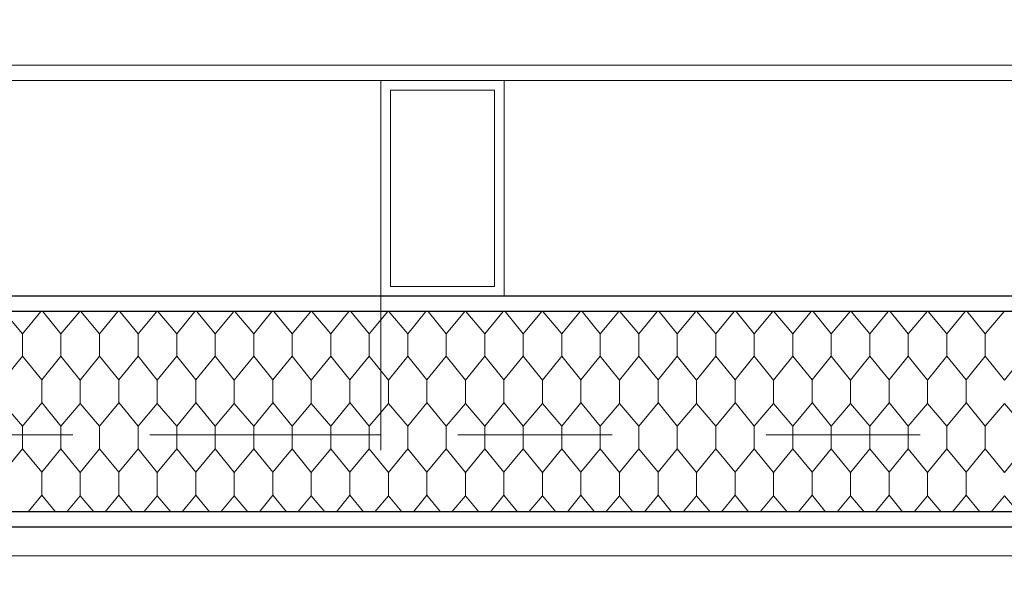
# Model space of a CAD drawing. Header units: metres. Extents: x 1306 to 1412, y -79 to 41.
# Tile 102 of 256: x 1349.986 to 1350.625, y -30.31 to -29.939. Entities that reach past the tile are written whole.
import ezdxf

# ---------------------------------------------------------------- set-up
doc = ezdxf.new("R2010")
doc.units = ezdxf.units.M
doc.header["$PDMODE"] = 65
doc.linetypes.add('AUSGEZOGEN', pattern=[0])
doc.linetypes.add('VERDECKT2_S2', pattern=[0.15, 0.1, -0.05])
doc.layers.add('XR$2$_40732', color=7, linetype='Continuous')
for name, color, linetype, lineweight in [('XR$2$Fenster', 3, 'AUSGEZOGEN', 18), ('XR$2$Wand Mauerwerk nt', 7, 'AUSGEZOGEN', 25), ('XR$3$Maßlinie 1_50', 7, 'AUSGEZOGEN', 25), ('XR$5$Muster', 4, 'AUSGEZOGEN', 13)]:
    doc.layers.add(name, color=color, linetype=linetype, lineweight=lineweight)
doc.styles.add('ARIAL', font='arial.ttf')
doc.dimstyles.new('DIMSTYLE_11', dxfattribs={"dimtxt": 0.15, "dimasz": 0.03, "dimexe": 0, "dimexo": 0, "dimgap": 0.075, "dimtad": 2, "dimrnd": 0.005, "dimzin": 4, "dimdsep": 46, "dimtxsty": 'ARIAL', "dimblk1": 'ALL_ML_STRICH', "dimblk2": 'ALL_ML_STRICH', "dimsah": 1, "dimcen": 0, "dimclrd": 3, "dimclre": 3, "dimclrt": 3, "dimadec": 0, "dimazin": 0, "dimtfac": 1, "dimtdec": 0, "dimtix": 1, "dimtmove": 2, "dimatfit": 3, "dimfxl": 0, "dimtzin": 0, "dimlwd": 0, "dimlwe": 25, "dimarcsym": 0})
doc.dimstyles.new('DIMSTYLE_12', dxfattribs={"dimtxt": 0.15, "dimasz": 0.03, "dimexe": 0, "dimexo": 0, "dimgap": 0.075, "dimtad": 2, "dimdec": 3, "dimrnd": 0.005, "dimzin": 4, "dimdsep": 46, "dimtxsty": 'ARIAL', "dimblk1": 'ALL_ML_STRICH', "dimblk2": 'ALL_ML_STRICH', "dimsah": 1, "dimcen": 0, "dimclrd": 3, "dimclre": 3, "dimclrt": 3, "dimadec": 0, "dimazin": 0, "dimtfac": 1, "dimtdec": 0, "dimtix": 1, "dimtmove": 2, "dimatfit": 3, "dimfxl": 0, "dimtzin": 0, "dimlwd": 0, "dimlwe": 25, "dimarcsym": 0})
doc.dimstyles.new('DIMSTYLE_24', dxfattribs={"dimtxt": 0.225, "dimasz": 0.15, "dimexe": 0, "dimexo": 0, "dimgap": 0.1125, "dimtad": 2, "dimrnd": 0.005, "dimzin": 4, "dimdsep": 46, "dimtxsty": 'ARIAL', "dimblk1": 'ALL_ML_STRICH', "dimblk2": 'ALL_ML_STRICH', "dimsah": 1, "dimcen": 0, "dimclrd": 3, "dimclre": 3, "dimclrt": 3, "dimadec": 0, "dimazin": 0, "dimtfac": 1, "dimtdec": 0, "dimtix": 1, "dimtmove": 2, "dimatfit": 3, "dimfxl": 0, "dimtzin": 0, "dimlwd": 0, "dimlwe": 25, "dimarcsym": 0})
doc.dimstyles.new('DIMSTYLE_9', dxfattribs={"dimtxt": 0.15, "dimasz": 0.03, "dimexe": 0, "dimexo": 0, "dimgap": 0.075, "dimtad": 2, "dimdec": 1, "dimlfac": 100, "dimrnd": 0.5, "dimzin": 4, "dimdsep": 46, "dimtxsty": 'ARIAL', "dimblk1": 'ALL_ML_STRICH', "dimblk2": 'ALL_ML_STRICH', "dimsah": 1, "dimcen": 0, "dimclrd": 3, "dimclre": 3, "dimclrt": 3, "dimadec": 0, "dimazin": 0, "dimtfac": 1, "dimtdec": 0, "dimtix": 1, "dimtmove": 2, "dimatfit": 3, "dimfxl": 0, "dimtvp": 1.2, "dimtzin": 0, "dimlwd": 0, "dimlwe": 25, "dimarcsym": 0})

# ---------------------------------------------------------------- blocks, each defined once
blk = doc.blocks.new('COMPLEXOBJECT_173')
at = {"layer": 'XR$2$_40732', "color": 3, "linetype": 'AUSGEZOGEN', "lineweight": 13, "transparency": 33554687}
for points in [[(1350.22015, -30.11825), (1350.30015, -30.11825), (1350.30015, -29.97825), (1350.22015, -29.97825), (1350.22015, -30.11825)], [(1350.22645, -30.11195), (1350.29385, -30.11195), (1350.29385, -29.98455), (1350.22645, -29.98455), (1350.22645, -30.11195)]]:
    blk.add_lwpolyline(points, close=True, dxfattribs=at)
blk = doc.blocks.new('ALL_ML_STRICH')
at = {"color": 0, "linetype": 'ByBlock', "lineweight": -2}
for p, q in [((0, -0.5), (0, 0.5)), ((-0.3, -0.3), (0.3, 0.3)), ((-1, 0), (0.5, 0))]:
    blk.add_line(p, q, dxfattribs=at)
blk = doc.blocks.new('*D805')
at = {"layer": 'DEFPOINTS', "color": 3, "linetype": 'AUSGEZOGEN', "lineweight": 25, "transparency": 33554687}
for p in [(1348.37015, -29.74619), (1353.37015, -29.77655), (1348.37015, -37.66944)]:
    blk.add_point(p, dxfattribs=at)
at = {"layer": 'XR$3$Maßlinie 1_50', "color": 3, "linetype": 'AUSGEZOGEN', "lineweight": -2, "transparency": 33554687}
for p, q in [((1348.37015, -37.61944), (1348.37015, -37.66944)), ((1353.37015, -37.61944), (1353.37015, -37.66944)), ((1348.37015, -37.66944), (1353.37015, -37.66944))]:
    blk.add_line(p, q, dxfattribs=at)
at = {"layer": 'XR$3$Maßlinie 1_50', "color": 3, "linetype": 'AUSGEZOGEN', "lineweight": 25, "transparency": 33554687, "xscale": 0.03000000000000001, "yscale": 0.03000000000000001, "zscale": 0.03000000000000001, "rotation": 180}
blk.add_blockref('ALL_ML_STRICH', (1348.37015, -37.66944), dxfattribs=at)
at = {"layer": 'XR$3$Maßlinie 1_50', "color": 3, "linetype": 'AUSGEZOGEN', "lineweight": 25, "transparency": 33554687, "xscale": 0.03000000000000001, "yscale": 0.03000000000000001, "zscale": 0.03000000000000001}
blk.add_blockref('ALL_ML_STRICH', (1353.37015, -37.66944), dxfattribs=at)
at = {"layer": 'XR$3$Maßlinie 1_50', "color": 3, "linetype": 'AUSGEZOGEN', "lineweight": 25, "transparency": 33554687, "insert": (1350.87902, -37.54188), "char_height": 0.15, "width": 0.48, "attachment_point": 5, "style": 'ARIAL'}
blk.add_mtext('\\W0.80;\\A1;{\\A1;{5.00\\H0.099000;\\S^ ;}}', dxfattribs=at)
blk = doc.blocks.new('*D911')
at = {"layer": 'DEFPOINTS', "color": 3, "linetype": 'AUSGEZOGEN', "lineweight": 25, "transparency": 33554687}
for p in [(1342.77015, -27.77745), (1358.49015, -32.74745), (1342.77015, -40.06944)]:
    blk.add_point(p, dxfattribs=at)
at = {"layer": 'XR$3$Maßlinie 1_50', "color": 3, "linetype": 'AUSGEZOGEN', "lineweight": -2, "transparency": 33554687}
for p, q in [((1342.77015, -39.46944), (1342.77015, -40.06944)), ((1342.77015, -40.06944), (1358.49015, -40.06944)), ((1358.49015, -40.06944), (1358.49015, -40.06944))]:
    blk.add_line(p, q, dxfattribs=at)
at = {"layer": 'XR$3$Maßlinie 1_50', "color": 3, "linetype": 'AUSGEZOGEN', "lineweight": 25, "transparency": 33554687, "xscale": 0.15, "yscale": 0.15, "zscale": 0.15, "rotation": 180}
blk.add_blockref('ALL_ML_STRICH', (1342.77015, -40.06944), dxfattribs=at)
at = {"layer": 'XR$3$Maßlinie 1_50', "color": 3, "linetype": 'AUSGEZOGEN', "lineweight": 25, "transparency": 33554687, "xscale": 0.15, "yscale": 0.15, "zscale": 0.15}
blk.add_blockref('ALL_ML_STRICH', (1358.49015, -40.06944), dxfattribs=at)
at = {"layer": 'XR$3$Maßlinie 1_50', "color": 3, "linetype": 'AUSGEZOGEN', "lineweight": 25, "transparency": 33554687, "insert": (1350.63684, -39.9031), "char_height": 0.225, "width": 0.9, "attachment_point": 5, "style": 'ARIAL'}
blk.add_mtext('\\W0.80;\\A1;{\\fArial|i0|b1;\\A1;{15.72\\H0.148500;\\S^ ;}}', dxfattribs=at)
blk = doc.blocks.new('*D916')
at = {"layer": 'DEFPOINTS', "color": 3, "linetype": 'AUSGEZOGEN', "lineweight": 25, "transparency": 33554687}
for p in [(1369.39624, -30.41825), (1340.42407, -30.53325), (1369.39624, -30.53325)]:
    blk.add_point(p, dxfattribs=at)
at = {"layer": 'XR$3$Maßlinie 1_50', "color": 3, "linetype": 'AUSGEZOGEN', "lineweight": -2, "transparency": 33554687}
for p, q in [((1340.47407, -30.41825), (1340.42407, -30.41825)), ((1340.42407, -30.53325), (1340.42407, -30.41825)), ((1340.47407, -30.53325), (1340.42407, -30.53325))]:
    blk.add_line(p, q, dxfattribs=at)
at = {"layer": 'XR$3$Maßlinie 1_50', "color": 3, "linetype": 'AUSGEZOGEN', "lineweight": 25, "transparency": 33554687, "xscale": 0.03000000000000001, "yscale": 0.03000000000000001, "zscale": 0.03000000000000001}
for p, rotation in [((1340.42407, -30.41825), 90), ((1340.42407, -30.53325), 270)]:
    blk.add_blockref('ALL_ML_STRICH', p, dxfattribs=dict(at, rotation=rotation))
at = {"layer": 'XR$3$Maßlinie 1_50', "color": 3, "linetype": 'AUSGEZOGEN', "lineweight": 25, "transparency": 33554687, "insert": (1340.28407, -30.42694), "char_height": 0.15, "width": 0.48, "attachment_point": 5, "rotation": 90, "style": 'ARIAL'}
blk.add_mtext('\\W0.80;\\A1;{\\A1;{11\\H0.099000;\\S5^ ;}}', dxfattribs=at)
blk = doc.blocks.new('*D917')
at = {"layer": 'DEFPOINTS', "color": 3, "linetype": 'AUSGEZOGEN', "lineweight": 25, "transparency": 33554687}
for p in [(1369.39624, -28.53325), (1340.42407, -30.41825), (1369.39624, -30.41825)]:
    blk.add_point(p, dxfattribs=at)
at = {"layer": 'XR$3$Maßlinie 1_50', "color": 3, "linetype": 'AUSGEZOGEN', "lineweight": -2, "transparency": 33554687}
for p, q in [((1340.47407, -28.53325), (1340.42407, -28.53325)), ((1340.42407, -30.41825), (1340.42407, -28.53325)), ((1340.47407, -30.41825), (1340.42407, -30.41825))]:
    blk.add_line(p, q, dxfattribs=at)
at = {"layer": 'XR$3$Maßlinie 1_50', "color": 3, "linetype": 'AUSGEZOGEN', "lineweight": 25, "transparency": 33554687, "xscale": 0.03000000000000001, "yscale": 0.03000000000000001, "zscale": 0.03000000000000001}
for p, rotation in [((1340.42407, -28.53325), 90), ((1340.42407, -30.41825), 270)]:
    blk.add_blockref('ALL_ML_STRICH', p, dxfattribs=dict(at, rotation=rotation))
at = {"layer": 'XR$3$Maßlinie 1_50', "color": 3, "linetype": 'AUSGEZOGEN', "lineweight": 25, "transparency": 33554687, "insert": (1340.29652, -29.45484), "char_height": 0.15, "width": 0.6, "attachment_point": 5, "rotation": 90, "style": 'ARIAL'}
blk.add_mtext('\\W0.80;\\A1;{\\A1;{1.88\\H0.099000;\\S5^ ;}}', dxfattribs=at)
blk = doc.blocks.new('*D932')
at = {"layer": 'DEFPOINTS', "color": 3, "linetype": 'AUSGEZOGEN', "lineweight": 25, "transparency": 33554687}
for p in [(1366.20544, -27.40825), (1338.82407, -34.79325), (1366.11182, -34.79325)]:
    blk.add_point(p, dxfattribs=at)
at = {"layer": 'XR$3$Maßlinie 1_50', "color": 3, "linetype": 'AUSGEZOGEN', "lineweight": -2, "transparency": 33554687}
for p, q in [((1338.87407, -27.40825), (1338.82407, -27.40825)), ((1338.82407, -34.79325), (1338.82407, -27.40825)), ((1338.87407, -34.79325), (1338.82407, -34.79325))]:
    blk.add_line(p, q, dxfattribs=at)
at = {"layer": 'XR$3$Maßlinie 1_50', "color": 3, "linetype": 'AUSGEZOGEN', "lineweight": 25, "transparency": 33554687, "xscale": 0.03000000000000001, "yscale": 0.03000000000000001, "zscale": 0.03000000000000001}
for p, rotation in [((1338.82407, -27.40825), 90), ((1338.82407, -34.79325), 270)]:
    blk.add_blockref('ALL_ML_STRICH', p, dxfattribs=dict(at, rotation=rotation))
at = {"layer": 'XR$3$Maßlinie 1_50', "color": 3, "linetype": 'AUSGEZOGEN', "lineweight": 25, "transparency": 33554687, "insert": (1338.69641, -31.07984), "char_height": 0.15, "width": 0.6, "attachment_point": 5, "rotation": 90, "style": 'ARIAL'}
blk.add_mtext('\\W0.80;\\A1;{\\A1;{7.38\\H0.099000;\\S5^ ;}}', dxfattribs=at)
blk = doc.blocks.new('*D944')
at = {"layer": 'DEFPOINTS', "color": 3, "linetype": 'AUSGEZOGEN', "lineweight": 25, "transparency": 33554687}
for p in [(1357.93808, -30.26825), (1338.02407, -34.79325), (1362.48388, -34.79325)]:
    blk.add_point(p, dxfattribs=at)
at = {"layer": 'XR$3$Maßlinie 1_50', "color": 3, "linetype": 'AUSGEZOGEN', "lineweight": -2, "transparency": 33554687}
for p, q in [((1338.07407, -30.26825), (1338.02407, -30.26825)), ((1338.02407, -34.79325), (1338.02407, -30.26825)), ((1338.07407, -34.79325), (1338.02407, -34.79325))]:
    blk.add_line(p, q, dxfattribs=at)
at = {"layer": 'XR$3$Maßlinie 1_50', "color": 3, "linetype": 'AUSGEZOGEN', "lineweight": 25, "transparency": 33554687, "xscale": 0.03000000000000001, "yscale": 0.03000000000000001, "zscale": 0.03000000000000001}
for p, rotation in [((1338.02407, -30.26825), 90), ((1338.02407, -34.79325), 270)]:
    blk.add_blockref('ALL_ML_STRICH', p, dxfattribs=dict(at, rotation=rotation))
at = {"layer": 'XR$3$Maßlinie 1_50', "color": 3, "linetype": 'AUSGEZOGEN', "lineweight": 25, "transparency": 33554687, "insert": (1337.89652, -32.50984), "char_height": 0.15, "width": 0.6, "attachment_point": 5, "rotation": 90, "style": 'ARIAL'}
blk.add_mtext('\\W0.80;\\A1;{\\A1;{4.52\\H0.099000;\\S5^ ;}}', dxfattribs=at)
blk = doc.blocks.new('*D945')
at = {"layer": 'DEFPOINTS', "color": 3, "linetype": 'AUSGEZOGEN', "lineweight": 25, "transparency": 33554687}
for p in [(1360.44309, -30.11825), (1338.02407, -30.26825), (1357.93808, -30.26825)]:
    blk.add_point(p, dxfattribs=at)
at = {"layer": 'XR$3$Maßlinie 1_50', "color": 3, "linetype": 'AUSGEZOGEN', "lineweight": -2, "transparency": 33554687}
for p, q in [((1338.07407, -30.11825), (1338.02407, -30.11825)), ((1338.02407, -30.26825), (1338.02407, -30.11825)), ((1338.07407, -30.26825), (1338.02407, -30.26825))]:
    blk.add_line(p, q, dxfattribs=at)
at = {"layer": 'XR$3$Maßlinie 1_50', "color": 3, "linetype": 'AUSGEZOGEN', "lineweight": 25, "transparency": 33554687, "xscale": 0.03000000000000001, "yscale": 0.03000000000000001, "zscale": 0.03000000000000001}
for p, rotation in [((1338.02407, -30.11825), 90), ((1338.02407, -30.26825), 270)]:
    blk.add_blockref('ALL_ML_STRICH', p, dxfattribs=dict(at, rotation=rotation))
at = {"layer": 'XR$3$Maßlinie 1_50', "color": 3, "linetype": 'AUSGEZOGEN', "lineweight": 25, "transparency": 33554687, "insert": (1337.88152, -30.19912), "char_height": 0.15, "width": 0.48, "attachment_point": 5, "rotation": 90, "style": 'ARIAL'}
blk.add_mtext('\\W0.80;\\A1;{\\A1;{15\\H0.099000;\\S^ ;}}', dxfattribs=at)
blk = doc.blocks.new('*D946')
at = {"layer": 'DEFPOINTS', "color": 3, "linetype": 'AUSGEZOGEN', "lineweight": 25, "transparency": 33554687}
for p in [(1360.44309, -29.71825), (1338.02407, -30.11825), (1360.44309, -30.11825)]:
    blk.add_point(p, dxfattribs=at)
at = {"layer": 'XR$3$Maßlinie 1_50', "color": 3, "linetype": 'AUSGEZOGEN', "lineweight": -2, "transparency": 33554687}
for p, q in [((1338.07407, -29.71825), (1338.02407, -29.71825)), ((1338.02407, -30.11825), (1338.02407, -29.71825)), ((1338.07407, -30.11825), (1338.02407, -30.11825))]:
    blk.add_line(p, q, dxfattribs=at)
at = {"layer": 'XR$3$Maßlinie 1_50', "color": 3, "linetype": 'AUSGEZOGEN', "lineweight": 25, "transparency": 33554687, "xscale": 0.03000000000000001, "yscale": 0.03000000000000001, "zscale": 0.03000000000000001}
for p, rotation in [((1338.02407, -29.71825), 90), ((1338.02407, -30.11825), 270)]:
    blk.add_blockref('ALL_ML_STRICH', p, dxfattribs=dict(at, rotation=rotation))
at = {"layer": 'XR$3$Maßlinie 1_50', "color": 3, "linetype": 'AUSGEZOGEN', "lineweight": 25, "transparency": 33554687, "insert": (1337.89652, -29.92347), "char_height": 0.15, "width": 0.48, "attachment_point": 5, "rotation": 90, "style": 'ARIAL'}
blk.add_mtext('\\W0.80;\\A1;{\\A1;{40\\H0.099000;\\S^ ;}}', dxfattribs=at)
blk = doc.blocks.new('*D952')
at = {"layer": 'DEFPOINTS', "color": 3, "linetype": 'AUSGEZOGEN', "lineweight": 25, "transparency": 33554687}
for p in [(1361.10464, -30.11825), (1337.22407, -30.35825), (1361.40464, -30.35825)]:
    blk.add_point(p, dxfattribs=at)
at = {"layer": 'XR$3$Maßlinie 1_50', "color": 3, "linetype": 'AUSGEZOGEN', "lineweight": -2, "transparency": 33554687}
for p, q in [((1337.27407, -30.11825), (1337.22407, -30.11825)), ((1337.22407, -30.35825), (1337.22407, -30.11825)), ((1337.27407, -30.35825), (1337.22407, -30.35825))]:
    blk.add_line(p, q, dxfattribs=at)
at = {"layer": 'XR$3$Maßlinie 1_50', "color": 3, "linetype": 'AUSGEZOGEN', "lineweight": 25, "transparency": 33554687, "xscale": 0.03000000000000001, "yscale": 0.03000000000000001, "zscale": 0.03000000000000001}
for p, rotation in [((1337.22407, -30.11825), 90), ((1337.22407, -30.35825), 270)]:
    blk.add_blockref('ALL_ML_STRICH', p, dxfattribs=dict(at, rotation=rotation))
at = {"layer": 'XR$3$Maßlinie 1_50', "color": 3, "linetype": 'AUSGEZOGEN', "lineweight": 25, "transparency": 33554687, "insert": (1336.36969, -30.27343), "char_height": 0.15, "width": 0.48, "attachment_point": 5, "rotation": 90, "style": 'ARIAL'}
blk.add_mtext('\\W0.80;\\A1;{\\A1;{24\\H0.099000;\\S^ ;}}', dxfattribs=at)
blk = doc.blocks.new('*D953')
at = {"layer": 'DEFPOINTS', "color": 3, "linetype": 'AUSGEZOGEN', "lineweight": 25, "transparency": 33554687}
for p in [(1351.26204, -29.71825), (1337.22407, -30.11825), (1361.10464, -30.11825)]:
    blk.add_point(p, dxfattribs=at)
at = {"layer": 'XR$3$Maßlinie 1_50', "color": 3, "linetype": 'AUSGEZOGEN', "lineweight": -2, "transparency": 33554687}
for p, q in [((1337.27407, -29.71825), (1337.22407, -29.71825)), ((1337.22407, -30.11825), (1337.22407, -29.71825)), ((1337.27407, -30.11825), (1337.22407, -30.11825))]:
    blk.add_line(p, q, dxfattribs=at)
at = {"layer": 'XR$3$Maßlinie 1_50', "color": 3, "linetype": 'AUSGEZOGEN', "lineweight": 25, "transparency": 33554687, "xscale": 0.03000000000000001, "yscale": 0.03000000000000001, "zscale": 0.03000000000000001}
for p, rotation in [((1337.22407, -29.71825), 90), ((1337.22407, -30.11825), 270)]:
    blk.add_blockref('ALL_ML_STRICH', p, dxfattribs=dict(at, rotation=rotation))
at = {"layer": 'XR$3$Maßlinie 1_50', "color": 3, "linetype": 'AUSGEZOGEN', "lineweight": 25, "transparency": 33554687, "insert": (1337.09652, -29.92347), "char_height": 0.15, "width": 0.48, "attachment_point": 5, "rotation": 90, "style": 'ARIAL'}
blk.add_mtext('\\W0.80;\\A1;{\\A1;{40\\H0.099000;\\S^ ;}}', dxfattribs=at)
blk = doc.blocks.new('*D1077')
at = {"layer": 'DEFPOINTS', "color": 3, "linetype": 'AUSGEZOGEN', "lineweight": 25, "transparency": 33554687}
for p in [(1366.66016, -27.40825), (1339.62407, -34.79325), (1366.6683, -34.79325)]:
    blk.add_point(p, dxfattribs=at)
at = {"layer": 'XR$3$Maßlinie 1_50', "color": 3, "linetype": 'AUSGEZOGEN', "lineweight": -2, "transparency": 33554687}
for p, q in [((1339.67407, -27.40825), (1339.62407, -27.40825)), ((1339.62407, -34.79325), (1339.62407, -27.40825)), ((1339.67407, -34.79325), (1339.62407, -34.79325))]:
    blk.add_line(p, q, dxfattribs=at)
at = {"layer": 'XR$3$Maßlinie 1_50', "color": 3, "linetype": 'AUSGEZOGEN', "lineweight": 25, "transparency": 33554687, "xscale": 0.03000000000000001, "yscale": 0.03000000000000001, "zscale": 0.03000000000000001}
for p, rotation in [((1339.62407, -27.40825), 90), ((1339.62407, -34.79325), 270)]:
    blk.add_blockref('ALL_ML_STRICH', p, dxfattribs=dict(at, rotation=rotation))
at = {"layer": 'XR$3$Maßlinie 1_50', "color": 3, "linetype": 'AUSGEZOGEN', "lineweight": 25, "transparency": 33554687, "insert": (1339.49641, -31.07984), "char_height": 0.15, "width": 0.6, "attachment_point": 5, "rotation": 90, "style": 'ARIAL'}
blk.add_mtext('\\W0.80;\\A1;{\\A1;{7.38\\H0.099000;\\S5^ ;}}', dxfattribs=at)
blk = doc.blocks.new('*D1126')
at = {"layer": 'DEFPOINTS', "color": 3, "linetype": 'AUSGEZOGEN', "lineweight": 25, "transparency": 33554687}
for p in [(1348.72015, -30.11825), (1350.22015, -30.11825), (1348.72015, -36.86944)]:
    blk.add_point(p, dxfattribs=at)
at = {"layer": 'XR$3$Maßlinie 1_50', "color": 3, "linetype": 'AUSGEZOGEN', "lineweight": -2, "transparency": 33554687}
for p, q in [((1348.72015, -36.81944), (1348.72015, -36.86944)), ((1350.22015, -36.81944), (1350.22015, -36.86944)), ((1348.72015, -36.86944), (1350.22015, -36.86944))]:
    blk.add_line(p, q, dxfattribs=at)
at = {"layer": 'XR$3$Maßlinie 1_50', "color": 3, "linetype": 'AUSGEZOGEN', "lineweight": 25, "transparency": 33554687, "xscale": 0.03000000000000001, "yscale": 0.03000000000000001, "zscale": 0.03000000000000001, "rotation": 180}
blk.add_blockref('ALL_ML_STRICH', (1348.72015, -36.86944), dxfattribs=at)
at = {"layer": 'XR$3$Maßlinie 1_50', "color": 3, "linetype": 'AUSGEZOGEN', "lineweight": 25, "transparency": 33554687, "xscale": 0.03000000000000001, "yscale": 0.03000000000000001, "zscale": 0.03000000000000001}
blk.add_blockref('ALL_ML_STRICH', (1350.22015, -36.86944), dxfattribs=at)
at = {"layer": 'XR$3$Maßlinie 1_50', "color": 3, "linetype": 'AUSGEZOGEN', "lineweight": 25, "transparency": 33554687, "insert": (1349.47902, -36.74188), "char_height": 0.15, "width": 0.48, "attachment_point": 5, "style": 'ARIAL'}
blk.add_mtext('\\W0.80;\\A1;{\\A1;{1.50\\H0.099000;\\S^ ;}}', dxfattribs=at)
at = {"layer": 'XR$3$Maßlinie 1_50', "color": 3, "linetype": 'AUSGEZOGEN', "lineweight": 25, "transparency": 33554687, "insert": (1349.31102, -36.92517), "char_height": 0.15, "width": 0.0075, "attachment_point": 1, "line_spacing_factor": 0.60241, "style": 'ARIAL'}
blk.add_mtext('\\W0.80;\\A1;{1.00\\H0.099000;\\S^ ;}', dxfattribs=at)
blk = doc.blocks.new('*D1127')
at = {"layer": 'DEFPOINTS', "color": 3, "linetype": 'AUSGEZOGEN', "lineweight": 25, "transparency": 33554687}
for p in [(1350.22015, -30.11825), (1351.52015, -30.11825), (1350.22015, -36.86944)]:
    blk.add_point(p, dxfattribs=at)
at = {"layer": 'XR$3$Maßlinie 1_50', "color": 3, "linetype": 'AUSGEZOGEN', "lineweight": -2, "transparency": 33554687}
for p, q in [((1350.22015, -36.81944), (1350.22015, -36.86944)), ((1351.52015, -36.81944), (1351.52015, -36.86944)), ((1350.22015, -36.86944), (1351.52015, -36.86944))]:
    blk.add_line(p, q, dxfattribs=at)
at = {"layer": 'XR$3$Maßlinie 1_50', "color": 3, "linetype": 'AUSGEZOGEN', "lineweight": 25, "transparency": 33554687, "xscale": 0.03000000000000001, "yscale": 0.03000000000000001, "zscale": 0.03000000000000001, "rotation": 180}
blk.add_blockref('ALL_ML_STRICH', (1350.22015, -36.86944), dxfattribs=at)
at = {"layer": 'XR$3$Maßlinie 1_50', "color": 3, "linetype": 'AUSGEZOGEN', "lineweight": 25, "transparency": 33554687, "xscale": 0.03000000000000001, "yscale": 0.03000000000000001, "zscale": 0.03000000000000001}
blk.add_blockref('ALL_ML_STRICH', (1351.52015, -36.86944), dxfattribs=at)
at = {"layer": 'XR$3$Maßlinie 1_50', "color": 3, "linetype": 'AUSGEZOGEN', "lineweight": 25, "transparency": 33554687, "insert": (1350.87902, -36.74178), "char_height": 0.15, "width": 0.48, "attachment_point": 5, "style": 'ARIAL'}
blk.add_mtext('\\W0.80;\\A1;{\\A1;{1.30\\H0.099000;\\S^ ;}}', dxfattribs=at)
blk = doc.blocks.new('MUSTER_1')
at = {"layer": 'XR$5$Muster', "color": 52, "linetype": 'AUSGEZOGEN', "lineweight": 13, "transparency": 33554687}
for p, q in [((1349.98755, -30.14274), (1349.97528, -30.12825)), ((1349.99939, -30.12825), (1349.98755, -30.14274)), ((1350.01245, -30.14274), (1350.0007, -30.12825)), ((1350.02463, -30.12825), (1350.01245, -30.14274)), ((1350.03755, -30.14274), (1350.02528, -30.12825)), ((1350.04939, -30.12825), (1350.03755, -30.14274)), ((1350.06245, -30.14274), (1350.0507, -30.12825)), ((1350.07463, -30.12825), (1350.06245, -30.14274)), ((1350.08755, -30.14274), (1350.07528, -30.12825)), ((1350.09939, -30.12825), (1350.08755, -30.14274)), ((1350.11245, -30.14274), (1350.1007, -30.12825)), ((1350.12463, -30.12825), (1350.11245, -30.14274)), ((1350.13755, -30.14274), (1350.12528, -30.12825)), ((1350.14939, -30.12825), (1350.13755, -30.14274)), ((1350.16245, -30.14274), (1350.1507, -30.12825)), ((1350.17463, -30.12825), (1350.16245, -30.14274)), ((1350.18755, -30.14274), (1350.17528, -30.12825)), ((1350.19939, -30.12825), (1350.18755, -30.14274)), ((1350.21245, -30.14274), (1350.2007, -30.12825)), ((1350.22463, -30.12825), (1350.21245, -30.14274)), ((1350.23755, -30.14274), (1350.22528, -30.12825)), ((1350.24939, -30.12825), (1350.23755, -30.14274)), ((1350.26245, -30.14274), (1350.2507, -30.12825)), ((1350.27463, -30.12825), (1350.26245, -30.14274)), ((1350.28755, -30.14274), (1350.27528, -30.12825)), ((1350.29939, -30.12825), (1350.28755, -30.14274)), ((1350.31245, -30.14274), (1350.3007, -30.12825)), ((1350.32463, -30.12825), (1350.31245, -30.14274)), ((1350.33755, -30.14274), (1350.32528, -30.12825)), ((1350.34939, -30.12825), (1350.33755, -30.14274)), ((1350.36245, -30.14274), (1350.3507, -30.12825)), ((1350.37463, -30.12825), (1350.36245, -30.14274)), ((1350.38755, -30.14274), (1350.37528, -30.12825)), ((1350.39939, -30.12825), (1350.38755, -30.14274)), ((1350.41245, -30.14274), (1350.4007, -30.12825)), ((1350.42463, -30.12825), (1350.41245, -30.14274)), ((1350.43755, -30.14274), (1350.42528, -30.12825)), ((1350.44939, -30.12825), (1350.43755, -30.14274)), ((1350.46245, -30.14274), (1350.4507, -30.12825)), ((1350.47463, -30.12825), (1350.46245, -30.14274)), ((1350.48755, -30.14274), (1350.47528, -30.12825)), ((1350.49939, -30.12825), (1350.48755, -30.14274)), ((1350.51245, -30.14274), (1350.5007, -30.12825)), ((1350.52463, -30.12825), (1350.51245, -30.14274)), ((1350.53755, -30.14274), (1350.52528, -30.12825)), ((1350.54939, -30.12825), (1350.53755, -30.14274)), ((1350.56245, -30.14274), (1350.5507, -30.12825)), ((1350.57463, -30.12825), (1350.56245, -30.14274)), ((1350.58755, -30.14274), (1350.57528, -30.12825)), ((1350.59939, -30.12825), (1350.58755, -30.14274)), ((1350.61245, -30.14274), (1350.6007, -30.12825)), ((1350.62463, -30.12825), (1350.61245, -30.14274)), ((1349.98755, -30.15726), (1349.98755, -30.14274)), ((1350.01245, -30.14274), (1350.01245, -30.15726)), ((1350.03755, -30.15726), (1350.03755, -30.14274)), ((1350.06245, -30.14274), (1350.06245, -30.15726)), ((1350.08755, -30.15726), (1350.08755, -30.14274)), ((1350.11245, -30.14274), (1350.11245, -30.15726)), ((1350.13755, -30.15726), (1350.13755, -30.14274)), ((1350.16245, -30.14274), (1350.16245, -30.15726)), ((1350.18755, -30.15726), (1350.18755, -30.14274)), ((1350.21245, -30.14274), (1350.21245, -30.15726)), ((1350.23755, -30.15726), (1350.23755, -30.14274)), ((1350.26245, -30.14274), (1350.26245, -30.15726)), ((1350.28755, -30.15726), (1350.28755, -30.14274)), ((1350.31245, -30.14274), (1350.31245, -30.15726)), ((1350.33755, -30.15726), (1350.33755, -30.14274)), ((1350.36245, -30.14274), (1350.36245, -30.15726)), ((1350.38755, -30.15726), (1350.38755, -30.14274)), ((1350.41245, -30.14274), (1350.41245, -30.15726)), ((1350.43755, -30.15726), (1350.43755, -30.14274)), ((1350.46245, -30.14274), (1350.46245, -30.15726)), ((1350.48755, -30.15726), (1350.48755, -30.14274)), ((1350.51245, -30.14274), (1350.51245, -30.15726)), ((1350.53755, -30.15726), (1350.53755, -30.14274)), ((1350.56245, -30.14274), (1350.56245, -30.15726)), ((1350.58755, -30.15726), (1350.58755, -30.14274)), ((1350.61245, -30.14274), (1350.61245, -30.15726)), ((1350, -30.1725), (1349.98755, -30.15726)), ((1350.05, -30.1725), (1350.03755, -30.15726)), ((1350.1, -30.1725), (1350.08755, -30.15726)), ((1350.15, -30.1725), (1350.13755, -30.15726)), ((1350.2, -30.1725), (1350.18755, -30.15726)), ((1350.25, -30.1725), (1350.23755, -30.15726)), ((1350.3, -30.1725), (1350.28755, -30.15726)), ((1350.35, -30.1725), (1350.33755, -30.15726)), ((1350.4, -30.1725), (1350.38755, -30.15726)), ((1350.45, -30.1725), (1350.43755, -30.15726)), ((1350.5, -30.1725), (1350.48755, -30.15726)), ((1350.55, -30.1725), (1350.53755, -30.15726)), ((1350.6, -30.1725), (1350.58755, -30.15726)), ((1350, -30.18), (1350, -30.17262)), ((1350.02495, -30.17274), (1350.02495, -30.18)), ((1350.05, -30.18), (1350.05, -30.17262)), ((1350.07495, -30.17274), (1350.07495, -30.18)), ((1350.1, -30.18), (1350.1, -30.17262)), ((1350.12495, -30.17274), (1350.12495, -30.18)), ((1350.15, -30.18), (1350.15, -30.17262)), ((1350.17495, -30.17274), (1350.17495, -30.18)), ((1350.2, -30.18), (1350.2, -30.17262)), ((1350.22495, -30.17274), (1350.22495, -30.18)), ((1350.25, -30.18), (1350.25, -30.17262)), ((1350.27495, -30.17274), (1350.27495, -30.18)), ((1350.3, -30.18), (1350.3, -30.17262)), ((1350.32495, -30.17274), (1350.32495, -30.18)), ((1350.35, -30.18), (1350.35, -30.17262)), ((1350.37495, -30.17274), (1350.37495, -30.18)), ((1350.4, -30.18), (1350.4, -30.17262)), ((1350.42495, -30.17274), (1350.42495, -30.18)), ((1350.45, -30.18), (1350.45, -30.17262)), ((1350.47495, -30.17274), (1350.47495, -30.18)), ((1350.5, -30.18), (1350.5, -30.17262)), ((1350.52495, -30.17274), (1350.52495, -30.18)), ((1350.55, -30.18), (1350.55, -30.17262)), ((1350.57495, -30.17274), (1350.57495, -30.18)), ((1350.6, -30.18), (1350.6, -30.17262)), ((1350, -30.18738), (1350, -30.18)), ((1350.02495, -30.18786), (1350.02495, -30.18)), ((1350.05, -30.18738), (1350.05, -30.18)), ((1350.07495, -30.18786), (1350.07495, -30.18)), ((1350.1, -30.18738), (1350.1, -30.18)), ((1350.12495, -30.18786), (1350.12495, -30.18)), ((1350.15, -30.18738), (1350.15, -30.18)), ((1350.17495, -30.18786), (1350.17495, -30.18)), ((1350.2, -30.18738), (1350.2, -30.18)), ((1350.22495, -30.18786), (1350.22495, -30.18)), ((1350.25, -30.18738), (1350.25, -30.18)), ((1350.27495, -30.18786), (1350.27495, -30.18)), ((1350.3, -30.18738), (1350.3, -30.18)), ((1350.32495, -30.18786), (1350.32495, -30.18)), ((1350.35, -30.18738), (1350.35, -30.18)), ((1350.37495, -30.18786), (1350.37495, -30.18)), ((1350.4, -30.18738), (1350.4, -30.18)), ((1350.42495, -30.18786), (1350.42495, -30.18)), ((1350.45, -30.18738), (1350.45, -30.18)), ((1350.47495, -30.18786), (1350.47495, -30.18)), ((1350.5, -30.18738), (1350.5, -30.18)), ((1350.52495, -30.18786), (1350.52495, -30.18)), ((1350.55, -30.18738), (1350.55, -30.18)), ((1350.57495, -30.18786), (1350.57495, -30.18)), ((1350.6, -30.18738), (1350.6, -30.18)), ((1350, -30.1875), (1349.98755, -30.20274)), ((1350.01245, -30.20274), (1350, -30.18738)), ((1350.05, -30.1875), (1350.03755, -30.20274)), ((1350.06245, -30.20274), (1350.05, -30.18738)), ((1350.1, -30.1875), (1350.08755, -30.20274)), ((1350.11245, -30.20274), (1350.1, -30.18738)), ((1350.15, -30.1875), (1350.13755, -30.20274)), ((1350.16245, -30.20274), (1350.15, -30.18738)), ((1350.2, -30.1875), (1350.18755, -30.20274)), ((1350.21245, -30.20274), (1350.2, -30.18738)), ((1350.25, -30.1875), (1350.23755, -30.20274)), ((1350.26245, -30.20274), (1350.25, -30.18738)), ((1350.3, -30.1875), (1350.28755, -30.20274)), ((1350.31245, -30.20274), (1350.3, -30.18738)), ((1350.35, -30.1875), (1350.33755, -30.20274)), ((1350.36245, -30.20274), (1350.35, -30.18738)), ((1350.4, -30.1875), (1350.38755, -30.20274)), ((1350.41245, -30.20274), (1350.4, -30.18738)), ((1350.45, -30.1875), (1350.43755, -30.20274)), ((1350.46245, -30.20274), (1350.45, -30.18738)), ((1350.5, -30.1875), (1350.48755, -30.20274)), ((1350.51245, -30.20274), (1350.5, -30.18738)), ((1350.55, -30.1875), (1350.53755, -30.20274)), ((1350.56245, -30.20274), (1350.55, -30.18738)), ((1350.6, -30.1875), (1350.58755, -30.20274)), ((1350.61245, -30.20274), (1350.6, -30.18738)), ((1349.98755, -30.21726), (1349.98755, -30.20274)), ((1350.01245, -30.20274), (1350.01245, -30.21726)), ((1350.03755, -30.21726), (1350.03755, -30.20274)), ((1350.06245, -30.20274), (1350.06245, -30.21726)), ((1350.08755, -30.21726), (1350.08755, -30.20274)), ((1350.11245, -30.20274), (1350.11245, -30.21726)), ((1350.13755, -30.21726), (1350.13755, -30.20274)), ((1350.16245, -30.20274), (1350.16245, -30.21726)), ((1350.18755, -30.21726), (1350.18755, -30.20274)), ((1350.21245, -30.20274), (1350.21245, -30.21726)), ((1350.23755, -30.21726), (1350.23755, -30.20274)), ((1350.26245, -30.20274), (1350.26245, -30.21726)), ((1350.28755, -30.21726), (1350.28755, -30.20274)), ((1350.31245, -30.20274), (1350.31245, -30.21726)), ((1350.33755, -30.21726), (1350.33755, -30.20274)), ((1350.36245, -30.20274), (1350.36245, -30.21726)), ((1350.38755, -30.21726), (1350.38755, -30.20274)), ((1350.41245, -30.20274), (1350.41245, -30.21726)), ((1350.43755, -30.21726), (1350.43755, -30.20274)), ((1350.46245, -30.20274), (1350.46245, -30.21726)), ((1350.48755, -30.21726), (1350.48755, -30.20274)), ((1350.51245, -30.20274), (1350.51245, -30.21726)), ((1350.53755, -30.21726), (1350.53755, -30.20274)), ((1350.56245, -30.20274), (1350.56245, -30.21726)), ((1350.58755, -30.21726), (1350.58755, -30.20274)), ((1350.61245, -30.20274), (1350.61245, -30.21726)), ((1350, -30.2325), (1349.98755, -30.21726)), ((1350.05, -30.2325), (1350.03755, -30.21726)), ((1350.1, -30.2325), (1350.08755, -30.21726)), ((1350.15, -30.2325), (1350.13755, -30.21726)), ((1350.2, -30.2325), (1350.18755, -30.21726)), ((1350.25, -30.2325), (1350.23755, -30.21726)), ((1350.3, -30.2325), (1350.28755, -30.21726)), ((1350.35, -30.2325), (1350.33755, -30.21726)), ((1350.4, -30.2325), (1350.38755, -30.21726)), ((1350.45, -30.2325), (1350.43755, -30.21726)), ((1350.5, -30.2325), (1350.48755, -30.21726)), ((1350.55, -30.2325), (1350.53755, -30.21726)), ((1350.6, -30.2325), (1350.58755, -30.21726)), ((1350, -30.24), (1350, -30.23262)), ((1350.02495, -30.23274), (1350.02495, -30.24)), ((1350.05, -30.24), (1350.05, -30.23262)), ((1350.07495, -30.23274), (1350.07495, -30.24)), ((1350.1, -30.24), (1350.1, -30.23262)), ((1350.12495, -30.23274), (1350.12495, -30.24)), ((1350.15, -30.24), (1350.15, -30.23262)), ((1350.17495, -30.23274), (1350.17495, -30.24)), ((1350.2, -30.24), (1350.2, -30.23262)), ((1350.22495, -30.23274), (1350.22495, -30.24)), ((1350.25, -30.24), (1350.25, -30.23262)), ((1350.27495, -30.23274), (1350.27495, -30.24)), ((1350.3, -30.24), (1350.3, -30.23262)), ((1350.32495, -30.23274), (1350.32495, -30.24)), ((1350.35, -30.24), (1350.35, -30.23262)), ((1350.37495, -30.23274), (1350.37495, -30.24)), ((1350.4, -30.24), (1350.4, -30.23262)), ((1350.42495, -30.23274), (1350.42495, -30.24)), ((1350.45, -30.24), (1350.45, -30.23262)), ((1350.47495, -30.23274), (1350.47495, -30.24)), ((1350.5, -30.24), (1350.5, -30.23262)), ((1350.52495, -30.23274), (1350.52495, -30.24)), ((1350.55, -30.24), (1350.55, -30.23262)), ((1350.57495, -30.23274), (1350.57495, -30.24)), ((1350.6, -30.24), (1350.6, -30.23262)), ((1350, -30.24738), (1350, -30.24)), ((1350.02495, -30.24786), (1350.02495, -30.24)), ((1350.05, -30.24738), (1350.05, -30.24)), ((1350.07495, -30.24786), (1350.07495, -30.24)), ((1350.1, -30.24738), (1350.1, -30.24)), ((1350.12495, -30.24786), (1350.12495, -30.24)), ((1350.15, -30.24738), (1350.15, -30.24)), ((1350.17495, -30.24786), (1350.17495, -30.24)), ((1350.2, -30.24738), (1350.2, -30.24)), ((1350.22495, -30.24786), (1350.22495, -30.24)), ((1350.25, -30.24738), (1350.25, -30.24)), ((1350.27495, -30.24786), (1350.27495, -30.24)), ((1350.3, -30.24738), (1350.3, -30.24)), ((1350.32495, -30.24786), (1350.32495, -30.24)), ((1350.35, -30.24738), (1350.35, -30.24)), ((1350.37495, -30.24786), (1350.37495, -30.24)), ((1350.4, -30.24738), (1350.4, -30.24)), ((1350.42495, -30.24786), (1350.42495, -30.24)), ((1350.45, -30.24738), (1350.45, -30.24)), ((1350.47495, -30.24786), (1350.47495, -30.24)), ((1350.5, -30.24738), (1350.5, -30.24)), ((1350.52495, -30.24786), (1350.52495, -30.24)), ((1350.55, -30.24738), (1350.55, -30.24)), ((1350.57495, -30.24786), (1350.57495, -30.24)), ((1350.6, -30.24738), (1350.6, -30.24)), ((1350, -30.2475), (1349.99122, -30.25825)), ((1350.00881, -30.25825), (1350, -30.24738)), ((1350.05, -30.2475), (1350.04122, -30.25825)), ((1350.05881, -30.25825), (1350.05, -30.24738)), ((1350.1, -30.2475), (1350.09122, -30.25825)), ((1350.10881, -30.25825), (1350.1, -30.24738)), ((1350.15, -30.2475), (1350.14122, -30.25825)), ((1350.15881, -30.25825), (1350.15, -30.24738)), ((1350.2, -30.2475), (1350.19122, -30.25825)), ((1350.20881, -30.25825), (1350.2, -30.24738)), ((1350.25, -30.2475), (1350.24122, -30.25825)), ((1350.25881, -30.25825), (1350.25, -30.24738)), ((1350.3, -30.2475), (1350.29122, -30.25825)), ((1350.30881, -30.25825), (1350.3, -30.24738)), ((1350.35, -30.2475), (1350.34122, -30.25825)), ((1350.35881, -30.25825), (1350.35, -30.24738)), ((1350.4, -30.2475), (1350.39122, -30.25825)), ((1350.40881, -30.25825), (1350.4, -30.24738)), ((1350.45, -30.2475), (1350.44122, -30.25825)), ((1350.45881, -30.25825), (1350.45, -30.24738)), ((1350.5, -30.2475), (1350.49122, -30.25825)), ((1350.50881, -30.25825), (1350.5, -30.24738)), ((1350.55, -30.2475), (1350.54122, -30.25825)), ((1350.55881, -30.25825), (1350.55, -30.24738)), ((1350.6, -30.2475), (1350.59122, -30.25825)), ((1350.60881, -30.25825), (1350.6, -30.24738))]:
    blk.add_line(p, q, dxfattribs=at)
for points in [[(1349.95, -30.17262), (1349.96245, -30.15726), (1349.97495, -30.17274), (1349.98755, -30.15726)], [(1350, -30.17262), (1350.01245, -30.15726), (1350.02495, -30.17274), (1350.03755, -30.15726)], [(1350.05, -30.17262), (1350.06245, -30.15726), (1350.07495, -30.17274), (1350.08755, -30.15726)], [(1350.1, -30.17262), (1350.11245, -30.15726), (1350.12495, -30.17274), (1350.13755, -30.15726)], [(1350.15, -30.17262), (1350.16245, -30.15726), (1350.17495, -30.17274), (1350.18755, -30.15726)], [(1350.2, -30.17262), (1350.21245, -30.15726), (1350.22495, -30.17274), (1350.23755, -30.15726)], [(1350.25, -30.17262), (1350.26245, -30.15726), (1350.27495, -30.17274), (1350.28755, -30.15726)], [(1350.3, -30.17262), (1350.31245, -30.15726), (1350.32495, -30.17274), (1350.33755, -30.15726)], [(1350.35, -30.17262), (1350.36245, -30.15726), (1350.37495, -30.17274), (1350.38755, -30.15726)], [(1350.4, -30.17262), (1350.41245, -30.15726), (1350.42495, -30.17274), (1350.43755, -30.15726)], [(1350.45, -30.17262), (1350.46245, -30.15726), (1350.47495, -30.17274), (1350.48755, -30.15726)], [(1350.5, -30.17262), (1350.51245, -30.15726), (1350.52495, -30.17274), (1350.53755, -30.15726)], [(1350.55, -30.17262), (1350.56245, -30.15726), (1350.57495, -30.17274), (1350.58755, -30.15726)], [(1350.6, -30.17262), (1350.61245, -30.15726), (1350.62495, -30.17274), (1350.63755, -30.15726)], [(1349.98755, -30.20274), (1349.97495, -30.18786), (1349.96245, -30.20274)], [(1350.03755, -30.20274), (1350.02495, -30.18786), (1350.01245, -30.20274)], [(1350.08755, -30.20274), (1350.07495, -30.18786), (1350.06245, -30.20274)], [(1350.13755, -30.20274), (1350.12495, -30.18786), (1350.11245, -30.20274)], [(1350.18755, -30.20274), (1350.17495, -30.18786), (1350.16245, -30.20274)], [(1350.23755, -30.20274), (1350.22495, -30.18786), (1350.21245, -30.20274)], [(1350.28755, -30.20274), (1350.27495, -30.18786), (1350.26245, -30.20274)], [(1350.33755, -30.20274), (1350.32495, -30.18786), (1350.31245, -30.20274)], [(1350.38755, -30.20274), (1350.37495, -30.18786), (1350.36245, -30.20274)], [(1350.43755, -30.20274), (1350.42495, -30.18786), (1350.41245, -30.20274)], [(1350.48755, -30.20274), (1350.47495, -30.18786), (1350.46245, -30.20274)], [(1350.53755, -30.20274), (1350.52495, -30.18786), (1350.51245, -30.20274)], [(1350.58755, -30.20274), (1350.57495, -30.18786), (1350.56245, -30.20274)], [(1350.63755, -30.20274), (1350.62495, -30.18786), (1350.61245, -30.20274)], [(1349.95, -30.23262), (1349.96245, -30.21726), (1349.97495, -30.23274), (1349.98755, -30.21726)], [(1350, -30.23262), (1350.01245, -30.21726), (1350.02495, -30.23274), (1350.03755, -30.21726)], [(1350.05, -30.23262), (1350.06245, -30.21726), (1350.07495, -30.23274), (1350.08755, -30.21726)], [(1350.1, -30.23262), (1350.11245, -30.21726), (1350.12495, -30.23274), (1350.13755, -30.21726)], [(1350.15, -30.23262), (1350.16245, -30.21726), (1350.17495, -30.23274), (1350.18755, -30.21726)], [(1350.2, -30.23262), (1350.21245, -30.21726), (1350.22495, -30.23274), (1350.23755, -30.21726)], [(1350.25, -30.23262), (1350.26245, -30.21726), (1350.27495, -30.23274), (1350.28755, -30.21726)], [(1350.3, -30.23262), (1350.31245, -30.21726), (1350.32495, -30.23274), (1350.33755, -30.21726)], [(1350.35, -30.23262), (1350.36245, -30.21726), (1350.37495, -30.23274), (1350.38755, -30.21726)], [(1350.4, -30.23262), (1350.41245, -30.21726), (1350.42495, -30.23274), (1350.43755, -30.21726)], [(1350.45, -30.23262), (1350.46245, -30.21726), (1350.47495, -30.23274), (1350.48755, -30.21726)], [(1350.5, -30.23262), (1350.51245, -30.21726), (1350.52495, -30.23274), (1350.53755, -30.21726)], [(1350.55, -30.23262), (1350.56245, -30.21726), (1350.57495, -30.23274), (1350.58755, -30.21726)], [(1350.6, -30.23262), (1350.61245, -30.21726), (1350.62495, -30.23274), (1350.63755, -30.21726)], [(1350.03375, -30.25825), (1350.02495, -30.24786), (1350.01623, -30.25825)], [(1350.08375, -30.25825), (1350.07495, -30.24786), (1350.06623, -30.25825)], [(1350.13375, -30.25825), (1350.12495, -30.24786), (1350.11623, -30.25825)], [(1350.18375, -30.25825), (1350.17495, -30.24786), (1350.16623, -30.25825)], [(1350.23375, -30.25825), (1350.22495, -30.24786), (1350.21623, -30.25825)], [(1350.28375, -30.25825), (1350.27495, -30.24786), (1350.26623, -30.25825)], [(1350.33375, -30.25825), (1350.32495, -30.24786), (1350.31623, -30.25825)], [(1350.38375, -30.25825), (1350.37495, -30.24786), (1350.36623, -30.25825)], [(1350.43375, -30.25825), (1350.42495, -30.24786), (1350.41623, -30.25825)], [(1350.48375, -30.25825), (1350.47495, -30.24786), (1350.46623, -30.25825)], [(1350.53375, -30.25825), (1350.52495, -30.24786), (1350.51623, -30.25825)], [(1350.58375, -30.25825), (1350.57495, -30.24786), (1350.56623, -30.25825)], [(1350.63375, -30.25825), (1350.62495, -30.24786), (1350.61623, -30.25825)]]:
    blk.add_lwpolyline(points, dxfattribs=at)

msp = doc.modelspace()

# ---------------------------------------------------------------- linework, layer by layer
at = {"layer": 'XR$2$Fenster', "color": 3, "linetype": 'VERDECKT2_S2', "lineweight": 18, "transparency": 33554687}
for p, q in [((1350.22015, -30.11825), (1350.22015, -30.23825)), ((1348.72015, -30.20825), (1350.22015, -30.20825)), ((1349.87015, -30.20825), (1351.87015, -30.20825))]:
    msp.add_line(p, q, dxfattribs=at)
at = {"layer": 'XR$2$Wand Mauerwerk nt', "color": 52, "linetype": 'AUSGEZOGEN', "lineweight": 13, "transparency": 33554687}
msp.add_line((1353.02015, -29.96825), (1348.72015, -29.96825), dxfattribs=at)
at = {"layer": 'XR$2$Wand Mauerwerk nt', "color": 4, "linetype": 'AUSGEZOGEN', "lineweight": 13, "transparency": 33554687}
for p, q in [((1353.02015, -29.97825), (1348.72015, -29.97825)), ((1358.49015, -30.28686), (1342.60153, -30.28686))]:
    msp.add_line(p, q, dxfattribs=at)
at = {"layer": 'XR$2$Wand Mauerwerk nt', "color": 4, "linetype": 'AUSGEZOGEN', "lineweight": 25, "transparency": 33554687}
for p, q in [((1358.49015, -30.11825), (1342.77015, -30.11825)), ((1358.49015, -30.12825), (1342.76015, -30.12825)), ((1358.49015, -30.25825), (1342.63015, -30.25825)), ((1358.49015, -30.26825), (1342.62015, -30.26825))]:
    msp.add_line(p, q, dxfattribs=at)

# ---------------------------------------------------------------- block references
at = {"layer": 'XR$2$_40732', "color": 3, "linetype": 'AUSGEZOGEN', "lineweight": 13, "transparency": 33554687}
msp.add_blockref('COMPLEXOBJECT_173', (0, 0), dxfattribs=at)
at = {"layer": 'XR$5$Muster', "color": 52, "linetype": 'AUSGEZOGEN', "lineweight": 13, "transparency": 33554687}
msp.add_blockref('MUSTER_1', (0, 0), dxfattribs=at)

# ---------------------------------------------------------------- dimensions: what is measured, and where the dimension line sits
at = {"layer": 'XR$3$Maßlinie 1_50', "color": 3, "linetype": 'AUSGEZOGEN', "lineweight": 25, "transparency": 33554687}
for base, p1, p2, dimstyle, picture, middle in [((1338.82407, -27.40825), (1338.87407, -34.79325), (1338.87407, -27.40825), 'DIMSTYLE_12', '*D932', (1338.69641, -31.07984)), ((1339.62407, -27.40825), (1339.67407, -34.79325), (1339.67407, -27.40825), 'DIMSTYLE_12', '*D1077', (1339.49641, -31.07984)), ((1340.42407, -28.53325), (1340.47407, -30.41825), (1340.47407, -28.53325), 'DIMSTYLE_12', '*D917', (1340.29652, -29.45484)), ((1337.22407, -29.71825), (1337.27407, -30.11825), (1337.27407, -29.71825), 'DIMSTYLE_9', '*D953', (1337.09652, -29.92347)), ((1338.02407, -29.71825), (1338.07407, -30.11825), (1338.07407, -29.71825), 'DIMSTYLE_9', '*D946', (1337.89652, -29.92347)), ((1338.02407, -30.11825), (1338.07407, -30.26825), (1338.07407, -30.11825), 'DIMSTYLE_9', '*D945', (1337.88152, -30.19912)), ((1337.22407, -30.11825), (1337.27407, -30.35825), (1337.27407, -30.11825), 'DIMSTYLE_9', '*D952', (1336.36969, -30.27343)), ((1340.42407, -30.41825), (1340.47407, -30.53325), (1340.47407, -30.41825), 'DIMSTYLE_9', '*D916', (1340.28407, -30.42694)), ((1338.02407, -30.26825), (1338.07407, -34.79325), (1338.07407, -30.26825), 'DIMSTYLE_12', '*D944', (1337.89652, -32.50984))]:
    dim = msp.add_linear_dim(base=base, p1=p1, p2=p2, angle=90, dimstyle=dimstyle, override={"dimpost": '<>', "dimclrd": 3, "dimclre": 3, "dimclrt": 3, "dimlwd": 0, "dimlwe": 25}, dxfattribs=at)
    dim.commit()
    dim.dimension.update_dxf_attribs({"geometry": picture, "text_midpoint": middle, "dimtype": 160})
for base, p1, p2, dimstyle, picture, middle in [((1358.49015, -40.06944), (1342.77015, -39.46944), (1358.49015, -40.06944), 'DIMSTYLE_24', '*D911', (1350.63684, -39.9031)), ((1353.37015, -37.66944), (1348.37015, -37.61944), (1353.37015, -37.61944), 'DIMSTYLE_11', '*D805', (1350.87902, -37.54188)), ((1351.52015, -36.86944), (1350.22015, -36.81944), (1351.52015, -36.81944), 'DIMSTYLE_11', '*D1127', (1350.87902, -36.74178))]:
    dim = msp.add_linear_dim(base=base, p1=p1, p2=p2, dimstyle=dimstyle, override={"dimpost": '<>', "dimclrd": 3, "dimclre": 3, "dimclrt": 3, "dimlwd": 0, "dimlwe": 25}, dxfattribs=at)
    dim.commit()
    dim.dimension.update_dxf_attribs({"geometry": picture, "text_midpoint": middle, "dimtype": 160})
dim = msp.add_linear_dim(base=(1350.22015, -36.86944), p1=(1348.72015, -36.81944), p2=(1350.22015, -36.81944), text='<>\\X\\W0.80;\\A1;{1.00\\H0.099000;\\S^ ;}', dimstyle='DIMSTYLE_11', override={"dimpost": '<>', "dimclrd": 3, "dimclre": 3, "dimclrt": 3, "dimlwd": 0, "dimlwe": 25}, dxfattribs=at)
dim.commit()
dim.dimension.update_dxf_attribs({"geometry": '*D1126', "text_midpoint": (1349.47902, -36.74188), "dimtype": 160})

doc.saveas('drawing.dxf')
